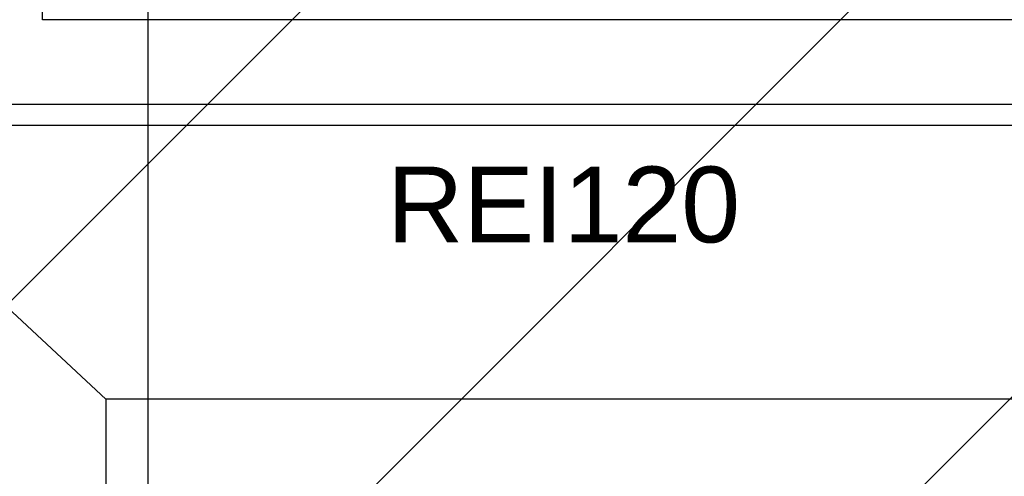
# Model space of a CAD drawing. Header units: centimetres. Extents: x -228435 to 111511, y -89367 to 428125.
# Tile 135 of 216: x -70844 to -68507, y 101217 to 102300. Entities that reach past the tile are written whole.
import ezdxf

# ---------------------------------------------------------------- set-up
doc = ezdxf.new("R2010")
doc.units = ezdxf.units.CM
doc.header["$LTSCALE"] = 50
doc.linetypes.add('DASHDOT2', pattern=[12.7, 6.35, -3.175, 0, -3.175])
for name, color, linetype in [('ARCH_INFO_ODPORNOŚĆ OGNIOWA', 8, 'Continuous'), ('ARCH_INFO_OSIE_IST', 8, 'DASHDOT2'), ('ARCH_MUROWANE_IST', 8, 'Continuous'), ('ARCH_WIDOK_IST', 8, 'Continuous'), ('Osie rzutów$0$ARCH_INFO_OSIE_OPISY_IST', 8, 'Continuous')]:
    doc.layers.add(name, color=color, linetype=linetype)
doc.layers.add('ARCH_WIDOK', color=8, linetype='Continuous', lineweight=13)
doc.styles.add('Arial', font='ARIAL.TTF')

# ---------------------------------------------------------------- blocks, each defined once
blk = doc.blocks.new('Osie rzutów')
at = {"layer": 'ARCH_INFO_OSIE_IST', "ltscale": 10}
for p, q in [((5060, 15006.6), (5060, 14319.75)), ((4436.04, 14710), (7599.14, 14710))]:
    blk.add_line(p, q, dxfattribs=at)

msp = doc.modelspace()

# ---------------------------------------------------------------- hatches: boundary and pattern name
at = {"layer": 'ARCH_WIDOK'}
h = msp.add_hatch(dxfattribs=at)
h.set_pattern_fill('ANSI31', color=256, scale=290, style=0)
h.set_pattern_definition([(45, (-121140, -45000), (-651.0686, 651.0686), [])])
h.paths.add_polyline_path([(-71740, 89100), (-71740, 102700), (-71190, 102700), (-71190, 105100), (-64590, 105100), (-64590, 89100)])

# ---------------------------------------------------------------- linework, layer by layer
at = {"layer": 'ARCH_MUROWANE_IST', "ltscale": 4, "elevation": 630}
for points in [[(-70790, 102300), (-70790, 104606.27874)], [(-70940, 102300), (-70940, 102050), (-67640, 102050)], [(-67390, 102050), (-65340, 102050), (-65340, 102300), (-70790, 102300)]]:
    msp.add_lwpolyline(points, dxfattribs=at)
at = {"layer": 'ARCH_WIDOK_IST'}
msp.add_line((-71340, 102050, 630), (-70640, 101400, 630), dxfattribs=at)
at = {"layer": 'ARCH_WIDOK_IST', "elevation": 630}
msp.add_lwpolyline([(-70640, 99900), (-68240, 99900), (-68240, 101400), (-70640, 101400)], close=True, dxfattribs=at)

# ---------------------------------------------------------------- block references
at = {"layer": 'Osie rzutów$0$ARCH_INFO_OSIE_OPISY_IST', "xscale": 10, "yscale": 10, "zscale": 10}
msp.add_blockref('Osie rzutów', (-121140, -45000, 630), dxfattribs=at)

# ---------------------------------------------------------------- texts
at = {"layer": 'ARCH_INFO_ODPORNOŚĆ OGNIOWA', "insert": (-69553.17209, 102010.53276, 630), "char_height": 180, "width": 533.3252474, "attachment_point": 5, "style": 'Arial'}
msp.add_mtext('\\PREI120', dxfattribs=at)

doc.saveas('drawing.dxf')
